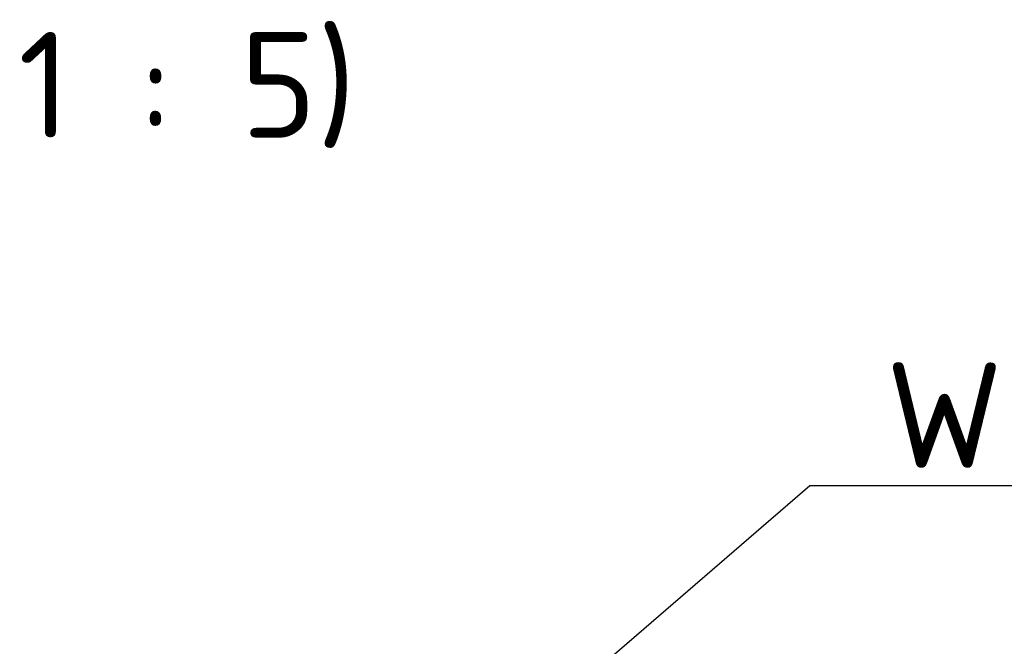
# Model space of a CAD drawing. Header units: millimetres. Extents: x 0 to 1260, y 0 to 891.
# Tile 11 of 20: x 302 to 400, y 360 to 423. Entities that reach past the tile are written whole.
import ezdxf

# ---------------------------------------------------------------- set-up
doc = ezdxf.new("R2010")
doc.units = ezdxf.units.MM
doc.header["$LTSCALE"] = 3
doc.layers.add('Symbol (ISO)', color=7, linetype='Continuous', lineweight=25)
doc.styles.add('Notiztext (DIN)', font='isocpeur.ttf')
doc.dimstyles.new('Standard - Methode 2a (DIN)$7', dxfattribs={"dimscale": 3, "dimtxt": 3.5, "dimasz": 2.5, "dimexe": 3.175, "dimexo": 0.8, "dimgap": 0.8, "dimtad": 1, "dimtih": 1, "dimtoh": 1, "dimrnd": 1e-08, "dimtxsty": 'Notiztext (DIN)', "dimcen": 0.09, "dimdle": 10, "dimclrd": 256, "dimclre": 256, "dimclrt": 256, "dimazin": 2, "dimtfac": 1, "dimtmove": 0, "dimatfit": 3, "dimfxl": 1, "dimtolj": 1, "dimlwd": -1, "dimlwe": -1, "dimarcsym": 0})

msp = doc.modelspace()

# ---------------------------------------------------------------- texts
at = {"layer": 'Symbol (ISO)', "char_height": 10.5, "style": 'Notiztext (DIN)'}
for s, insert, width, attachment_point in [('{\\fISOCPEUR|b0|i0;(1 : 5)}', (297.733, 421.4), 36.74026, 1), ('{\\fISOCPEUR|b0|i0;WPR-EXCAM XF}', (387.774, 378.076), 101.8052, 7)]:
    msp.add_mtext(s, dxfattribs=dict(at, insert=insert, width=width, attachment_point=attachment_point))

# ---------------------------------------------------------------- leaders
at = {"layer": 'Symbol (ISO)', "annotation_type": 0, "has_hookline": 1, "hookline_direction": 0, "text_width": 99.75}
msp.add_leader([(333.164, 335.721), (380.274, 376.326), (387.774, 376.326)], dimstyle='Standard - Methode 2a (DIN)$7', override={"dimgap": 0, "dimtad": 1}, dxfattribs=at)

doc.saveas('drawing.dxf')
